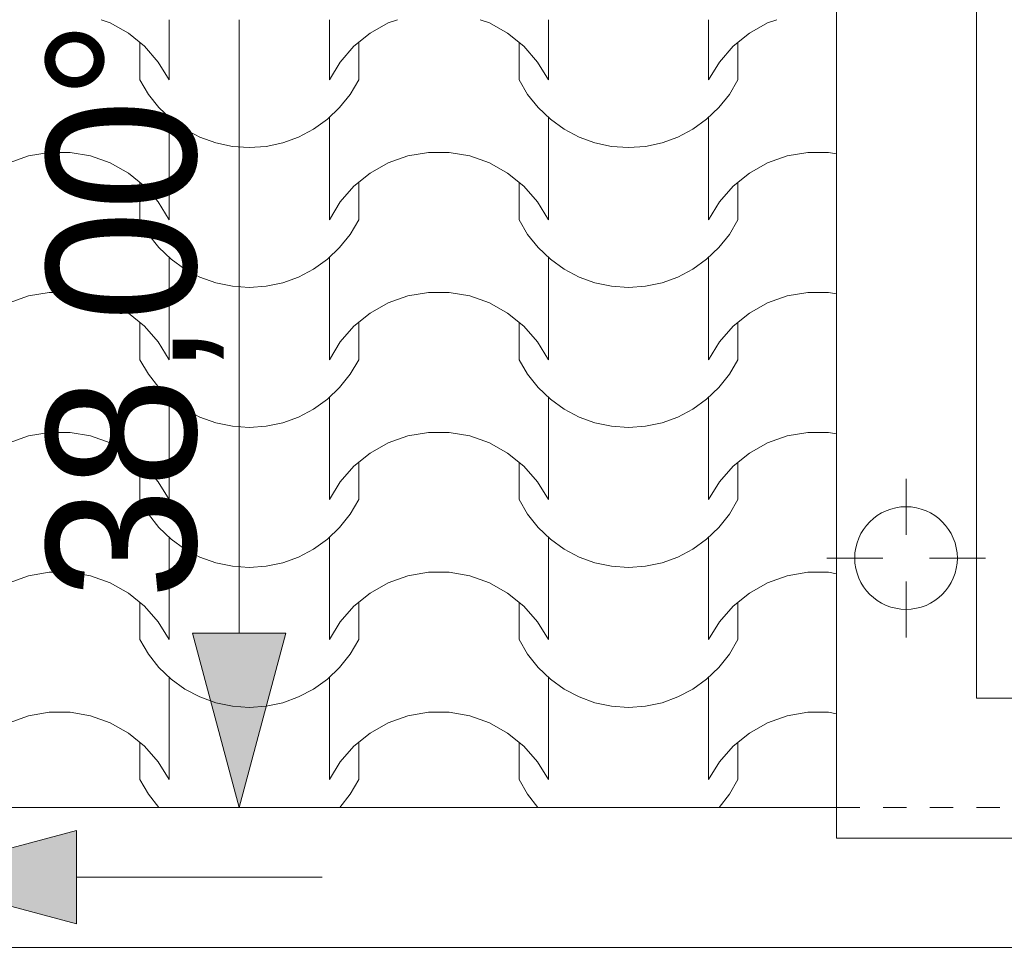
# Model space of a CAD drawing. Extents: x -528673 to -426178, y 23200 to 131944.
# Tile 63 of 87: x -488536 to -487480, y 118148 to 119142. Entities that reach past the tile are written whole.
import ezdxf

# ---------------------------------------------------------------- set-up
doc = ezdxf.new("R2010")
doc.units = 0
doc.header["$MEASUREMENT"] = 0
doc.linetypes.add('Dashed', pattern=[564.444447, 282.222223, -282.222223])
doc.linetypes.add('Hidden Line', pattern=[50, 25, -25])
for name, color, linetype, lineweight in [('0_Nr_Pióra__21', 252, 'Continuous', 9), ('arch wypelnienia_Nr_Pióra__102', 252, 'Continuous', 9), ('INWENT DACH_Nr_Pióra__21', 252, 'Continuous', 9), ('INWENT RURY SPUSTOWE_Nr_Pióra__21', 252, 'Continuous', 9)]:
    doc.layers.add(name, color=color, linetype=linetype, lineweight=lineweight)
doc.layers.add('INWENT DACH', color=252, linetype='Continuous')
doc.layers.add('INWENT RURY SPUSTOWE', color=252, linetype='Continuous')
doc.styles.add('GENERATED_STYLE_1', font='txt')

# ---------------------------------------------------------------- blocks, each defined once
blk = doc.blocks.new('*X18')
at = {"layer": 'arch wypelnienia_Nr_Pióra__102', "linetype": 'Continuous'}
for p, q in [((-488438.6, 119138.6), (-488448.4, 119142)), ((-488419.1, 119127.6), (-488438.6, 119138.6)), ((-488375.5, 119142), (-488375.5, 119077.7)), ((-488375.5, 119142), (-488375.5, 119100)), ((-488203.7, 119142), (-488203.7, 119077.7)), ((-488203.7, 119142), (-488203.7, 119100)), ((-488140.6, 119138.6), (-488160.1, 119127.6)), ((-488130.8, 119142), (-488140.6, 119138.6)), ((-488032.2, 119138.6), (-488042, 119142)), ((-488012.7, 119127.6), (-488032.2, 119138.6)), ((-487969.1, 119142), (-487969.1, 119077.7)), ((-487969.1, 119142), (-487969.1, 119100)), ((-487797.3, 119142), (-487797.3, 119077.7)), ((-487797.3, 119142), (-487797.3, 119100)), ((-487734.2, 119138.6), (-487753.7, 119127.6)), ((-487724.4, 119142), (-487734.2, 119138.6)), ((-488401.8, 119113.5), (-488419.1, 119127.6)), ((-488160.1, 119127.6), (-488177.4, 119113.5)), ((-487995.4, 119113.5), (-488012.7, 119127.6)), ((-487753.7, 119127.6), (-487771, 119113.5)), ((-488406.9, 119117.7), (-488406.9, 119077.7)), ((-488172.3, 119117.7), (-488172.3, 119077.7)), ((-488000.5, 119117.7), (-488000.5, 119077.7)), ((-487765.9, 119117.7), (-487765.9, 119077.7)), ((-488387.1, 119096.7), (-488401.8, 119113.5)), ((-488177.4, 119113.5), (-488192.1, 119096.7)), ((-487980.7, 119096.7), (-487995.4, 119113.5)), ((-487771, 119113.5), (-487785.7, 119096.7)), ((-488375.5, 119077.7), (-488387.1, 119096.7)), ((-488192.1, 119096.7), (-488203.7, 119077.7)), ((-487969.1, 119077.7), (-487980.7, 119096.7)), ((-487785.7, 119096.7), (-487797.3, 119077.7)), ((-488406.9, 119077.7), (-488397.7, 119062)), ((-488181.5, 119062), (-488172.3, 119077.7)), ((-488000.5, 119077.7), (-487991.3, 119062)), ((-487775.1, 119062), (-487765.9, 119077.7)), ((-488397.7, 119062), (-488386.4, 119047.8)), ((-488192.8, 119047.8), (-488181.5, 119062)), ((-487991.3, 119062), (-487980, 119047.8)), ((-487786.4, 119047.8), (-487775.1, 119062)), ((-488386.4, 119047.8), (-488373.3, 119035.3)), ((-488205.9, 119035.3), (-488192.8, 119047.8)), ((-487980, 119047.8), (-487966.9, 119035.3)), ((-487799.5, 119035.3), (-487786.4, 119047.8)), ((-488375.5, 119037.1), (-488375.5, 118950)), ((-488373.3, 119035.3), (-488358.6, 119024.7)), ((-488220.6, 119024.7), (-488205.9, 119035.3)), ((-488203.7, 119037.1), (-488203.7, 118950)), ((-487969.1, 119037.1), (-487969.1, 118950)), ((-487966.9, 119035.3), (-487952.2, 119024.7)), ((-487814.2, 119024.7), (-487799.5, 119035.3)), ((-487797.3, 119037.1), (-487797.3, 118950)), ((-488358.6, 119024.7), (-488342.5, 119016.2)), ((-488236.7, 119016.2), (-488220.6, 119024.7)), ((-487952.2, 119024.7), (-487936.1, 119016.2)), ((-487830.3, 119016.2), (-487814.2, 119024.7)), ((-488375.5, 119014.8), (-488375.5, 118927.7)), ((-488342.5, 119016.2), (-488325.5, 119010)), ((-488325.5, 119010), (-488307.7, 119006.3)), ((-488271.5, 119006.3), (-488253.7, 119010)), ((-488253.7, 119010), (-488236.7, 119016.2)), ((-488203.7, 119014.8), (-488203.7, 118927.7)), ((-487969.1, 119014.8), (-487969.1, 118927.7)), ((-487936.1, 119016.2), (-487919.1, 119010)), ((-487919.1, 119010), (-487901.3, 119006.3)), ((-487865.1, 119006.3), (-487847.3, 119010)), ((-487847.3, 119010), (-487830.3, 119016.2)), ((-487797.3, 119014.8), (-487797.3, 118927.7)), ((-488504, 118999.8), (-488526, 118996)), ((-488492.8, 118999.8), (-488504, 118999.8)), ((-488481.6, 118999.8), (-488492.8, 118999.8)), ((-488459.6, 118996), (-488481.6, 118999.8)), ((-488307.7, 119006.3), (-488289.6, 119005)), ((-488289.6, 119005), (-488271.5, 119006.3)), ((-488097.6, 118999.8), (-488119.6, 118996)), ((-488086.4, 118999.8), (-488097.6, 118999.8)), ((-488075.2, 118999.8), (-488086.4, 118999.8)), ((-488053.2, 118996), (-488075.2, 118999.8)), ((-487901.3, 119006.3), (-487883.2, 119005)), ((-487883.2, 119005), (-487865.1, 119006.3)), ((-487691.2, 118999.8), (-487713.2, 118996)), ((-487680, 118999.8), (-487691.2, 118999.8)), ((-487668.8, 118999.8), (-487680, 118999.8)), ((-487660.2, 118998.3), (-487668.8, 118999.8)), ((-488526, 118996), (-488547, 118988.6)), ((-488438.6, 118988.6), (-488459.6, 118996)), ((-488419.1, 118977.6), (-488438.6, 118988.6)), ((-488140.6, 118988.6), (-488160.1, 118977.6)), ((-488119.6, 118996), (-488140.6, 118988.6)), ((-488032.2, 118988.6), (-488053.2, 118996)), ((-488012.7, 118977.6), (-488032.2, 118988.6)), ((-487734.2, 118988.6), (-487753.7, 118977.6)), ((-487713.2, 118996), (-487734.2, 118988.6)), ((-488401.8, 118963.5), (-488419.1, 118977.6)), ((-488160.1, 118977.6), (-488177.4, 118963.5)), ((-487995.4, 118963.5), (-488012.7, 118977.6)), ((-487753.7, 118977.6), (-487771, 118963.5)), ((-488406.9, 118967.7), (-488406.9, 118927.7)), ((-488172.3, 118967.7), (-488172.3, 118927.7)), ((-488000.5, 118967.7), (-488000.5, 118927.7)), ((-487765.9, 118967.7), (-487765.9, 118927.7)), ((-488387.1, 118946.7), (-488401.8, 118963.5)), ((-488177.4, 118963.5), (-488192.1, 118946.7)), ((-487980.7, 118946.7), (-487995.4, 118963.5)), ((-487771, 118963.5), (-487785.7, 118946.7)), ((-488375.5, 118927.7), (-488387.1, 118946.7)), ((-488192.1, 118946.7), (-488203.7, 118927.7)), ((-487969.1, 118927.7), (-487980.7, 118946.7)), ((-487785.7, 118946.7), (-487797.3, 118927.7)), ((-488406.9, 118927.7), (-488397.7, 118912)), ((-488181.5, 118912), (-488172.3, 118927.7)), ((-488000.5, 118927.7), (-487991.3, 118912)), ((-487775.1, 118912), (-487765.9, 118927.7)), ((-488397.7, 118912), (-488386.4, 118897.8)), ((-488192.8, 118897.8), (-488181.5, 118912)), ((-487991.3, 118912), (-487980, 118897.8)), ((-487786.4, 118897.8), (-487775.1, 118912)), ((-488386.4, 118897.8), (-488373.3, 118885.3)), ((-488205.9, 118885.3), (-488192.8, 118897.8)), ((-487980, 118897.8), (-487966.9, 118885.3)), ((-487799.5, 118885.3), (-487786.4, 118897.8)), ((-488375.5, 118887.1), (-488375.5, 118800)), ((-488373.3, 118885.3), (-488358.6, 118874.7)), ((-488220.6, 118874.7), (-488205.9, 118885.3)), ((-488203.7, 118887.1), (-488203.7, 118800)), ((-487969.1, 118887.1), (-487969.1, 118800)), ((-487966.9, 118885.3), (-487952.2, 118874.7)), ((-487814.2, 118874.7), (-487799.5, 118885.3)), ((-487797.3, 118887.1), (-487797.3, 118800)), ((-488358.6, 118874.7), (-488342.5, 118866.2)), ((-488236.7, 118866.2), (-488220.6, 118874.7)), ((-487952.2, 118874.7), (-487936.1, 118866.2)), ((-487830.3, 118866.2), (-487814.2, 118874.7)), ((-488375.5, 118864.8), (-488375.5, 118777.7)), ((-488342.5, 118866.2), (-488325.5, 118860)), ((-488253.7, 118860), (-488236.7, 118866.2)), ((-488203.7, 118864.8), (-488203.7, 118777.7)), ((-487969.1, 118864.8), (-487969.1, 118777.7)), ((-487936.1, 118866.2), (-487919.1, 118860)), ((-487847.3, 118860), (-487830.3, 118866.2)), ((-487797.3, 118864.8), (-487797.3, 118777.7)), ((-488325.5, 118860), (-488307.7, 118856.3)), ((-488307.7, 118856.3), (-488289.6, 118855)), ((-488289.6, 118855), (-488271.5, 118856.3)), ((-488271.5, 118856.3), (-488253.7, 118860)), ((-487919.1, 118860), (-487901.3, 118856.3)), ((-487901.3, 118856.3), (-487883.2, 118855)), ((-487883.2, 118855), (-487865.1, 118856.3)), ((-487865.1, 118856.3), (-487847.3, 118860)), ((-488526, 118846), (-488547, 118838.6)), ((-488504, 118849.8), (-488526, 118846)), ((-488492.8, 118849.8), (-488504, 118849.8)), ((-488481.6, 118849.8), (-488492.8, 118849.8)), ((-488459.6, 118846), (-488481.6, 118849.8)), ((-488438.6, 118838.6), (-488459.6, 118846)), ((-488119.6, 118846), (-488140.6, 118838.6)), ((-488097.6, 118849.8), (-488119.6, 118846)), ((-488086.4, 118849.8), (-488097.6, 118849.8)), ((-488075.2, 118849.8), (-488086.4, 118849.8)), ((-488053.2, 118846), (-488075.2, 118849.8)), ((-488032.2, 118838.6), (-488053.2, 118846)), ((-487713.2, 118846), (-487734.2, 118838.6)), ((-487691.2, 118849.8), (-487713.2, 118846)), ((-487680, 118849.8), (-487691.2, 118849.8)), ((-487668.8, 118849.8), (-487680, 118849.8)), ((-487660.2, 118848.3), (-487668.8, 118849.8)), ((-488419.1, 118827.6), (-488438.6, 118838.6)), ((-488140.6, 118838.6), (-488160.1, 118827.6)), ((-488012.7, 118827.6), (-488032.2, 118838.6)), ((-487734.2, 118838.6), (-487753.7, 118827.6)), ((-488401.8, 118813.5), (-488419.1, 118827.6)), ((-488160.1, 118827.6), (-488177.4, 118813.5)), ((-487995.4, 118813.5), (-488012.7, 118827.6)), ((-487753.7, 118827.6), (-487771, 118813.5)), ((-488406.9, 118817.7), (-488406.9, 118777.7)), ((-488387.1, 118796.7), (-488401.8, 118813.5)), ((-488177.4, 118813.5), (-488192.1, 118796.7)), ((-488172.3, 118817.7), (-488172.3, 118777.7)), ((-488000.5, 118817.7), (-488000.5, 118777.7)), ((-487980.7, 118796.7), (-487995.4, 118813.5)), ((-487771, 118813.5), (-487785.7, 118796.7)), ((-487765.9, 118817.7), (-487765.9, 118777.7)), ((-488375.5, 118777.7), (-488387.1, 118796.7)), ((-488192.1, 118796.7), (-488203.7, 118777.7)), ((-487969.1, 118777.7), (-487980.7, 118796.7)), ((-487785.7, 118796.7), (-487797.3, 118777.7)), ((-488406.9, 118777.7), (-488397.7, 118762)), ((-488181.5, 118762), (-488172.3, 118777.7)), ((-488000.5, 118777.7), (-487991.3, 118762)), ((-487775.1, 118762), (-487765.9, 118777.7)), ((-488397.7, 118762), (-488386.4, 118747.8)), ((-488192.8, 118747.8), (-488181.5, 118762)), ((-487991.3, 118762), (-487980, 118747.8)), ((-487786.4, 118747.8), (-487775.1, 118762)), ((-488386.4, 118747.8), (-488373.3, 118735.3)), ((-488205.9, 118735.3), (-488192.8, 118747.8)), ((-487980, 118747.8), (-487966.9, 118735.3)), ((-487799.5, 118735.3), (-487786.4, 118747.8)), ((-488375.5, 118737.1), (-488375.5, 118650)), ((-488373.3, 118735.3), (-488358.6, 118724.7)), ((-488220.6, 118724.7), (-488205.9, 118735.3)), ((-488203.7, 118737.1), (-488203.7, 118650)), ((-487969.1, 118737.1), (-487969.1, 118650)), ((-487966.9, 118735.3), (-487952.2, 118724.7)), ((-487814.2, 118724.7), (-487799.5, 118735.3)), ((-487797.3, 118737.1), (-487797.3, 118650)), ((-488358.6, 118724.7), (-488342.5, 118716.2)), ((-488236.7, 118716.2), (-488220.6, 118724.7)), ((-487952.2, 118724.7), (-487936.1, 118716.2)), ((-487830.3, 118716.2), (-487814.2, 118724.7)), ((-488375.5, 118714.8), (-488375.5, 118627.7)), ((-488342.5, 118716.2), (-488325.5, 118710)), ((-488253.7, 118710), (-488236.7, 118716.2)), ((-488203.7, 118714.8), (-488203.7, 118627.7)), ((-487969.1, 118714.8), (-487969.1, 118627.7)), ((-487936.1, 118716.2), (-487919.1, 118710)), ((-487847.3, 118710), (-487830.3, 118716.2)), ((-487797.3, 118714.8), (-487797.3, 118627.7)), ((-488325.5, 118710), (-488307.7, 118706.3)), ((-488307.7, 118706.3), (-488289.6, 118705)), ((-488289.6, 118705), (-488271.5, 118706.3)), ((-488271.5, 118706.3), (-488253.7, 118710)), ((-487919.1, 118710), (-487901.3, 118706.3)), ((-487901.3, 118706.3), (-487883.2, 118705)), ((-487883.2, 118705), (-487865.1, 118706.3)), ((-487865.1, 118706.3), (-487847.3, 118710)), ((-488526, 118696), (-488547, 118688.6)), ((-488504, 118699.8), (-488526, 118696)), ((-488492.8, 118699.8), (-488504, 118699.8)), ((-488481.6, 118699.8), (-488492.8, 118699.8)), ((-488459.6, 118696), (-488481.6, 118699.8)), ((-488438.6, 118688.6), (-488459.6, 118696)), ((-488119.6, 118696), (-488140.6, 118688.6)), ((-488097.6, 118699.8), (-488119.6, 118696)), ((-488086.4, 118699.8), (-488097.6, 118699.8)), ((-488075.2, 118699.8), (-488086.4, 118699.8)), ((-488053.2, 118696), (-488075.2, 118699.8)), ((-488032.2, 118688.6), (-488053.2, 118696)), ((-487713.2, 118696), (-487734.2, 118688.6)), ((-487691.2, 118699.8), (-487713.2, 118696)), ((-487680, 118699.8), (-487691.2, 118699.8)), ((-487668.8, 118699.8), (-487680, 118699.8)), ((-487660.2, 118698.3), (-487668.8, 118699.8)), ((-488419.1, 118677.6), (-488438.6, 118688.6)), ((-488140.6, 118688.6), (-488160.1, 118677.6)), ((-488012.7, 118677.6), (-488032.2, 118688.6)), ((-487734.2, 118688.6), (-487753.7, 118677.6)), ((-488401.8, 118663.5), (-488419.1, 118677.6)), ((-488160.1, 118677.6), (-488177.4, 118663.5)), ((-487995.4, 118663.5), (-488012.7, 118677.6)), ((-487753.7, 118677.6), (-487771, 118663.5)), ((-488406.9, 118667.7), (-488406.9, 118627.7)), ((-488387.1, 118646.7), (-488401.8, 118663.5)), ((-488177.4, 118663.5), (-488192.1, 118646.7)), ((-488172.3, 118667.7), (-488172.3, 118627.7)), ((-488000.5, 118667.7), (-488000.5, 118627.7)), ((-487980.7, 118646.7), (-487995.4, 118663.5)), ((-487771, 118663.5), (-487785.7, 118646.7)), ((-487765.9, 118667.7), (-487765.9, 118627.7)), ((-488375.5, 118627.7), (-488387.1, 118646.7)), ((-488192.1, 118646.7), (-488203.7, 118627.7)), ((-487969.1, 118627.7), (-487980.7, 118646.7)), ((-487785.7, 118646.7), (-487797.3, 118627.7)), ((-488406.9, 118627.7), (-488397.7, 118612)), ((-488181.5, 118612), (-488172.3, 118627.7)), ((-488000.5, 118627.7), (-487991.3, 118612)), ((-487775.1, 118612), (-487765.9, 118627.7)), ((-488397.7, 118612), (-488386.4, 118597.8)), ((-488192.8, 118597.8), (-488181.5, 118612)), ((-487991.3, 118612), (-487980, 118597.8)), ((-487786.4, 118597.8), (-487775.1, 118612)), ((-488386.4, 118597.8), (-488373.3, 118585.3)), ((-488205.9, 118585.3), (-488192.8, 118597.8)), ((-487980, 118597.8), (-487966.9, 118585.3)), ((-487799.5, 118585.3), (-487786.4, 118597.8)), ((-488375.5, 118587.1), (-488375.5, 118500)), ((-488203.7, 118587.1), (-488203.7, 118500)), ((-487969.1, 118587.1), (-487969.1, 118500)), ((-487797.3, 118587.1), (-487797.3, 118500)), ((-488373.3, 118585.3), (-488358.6, 118574.7)), ((-488220.6, 118574.7), (-488205.9, 118585.3)), ((-487966.9, 118585.3), (-487952.2, 118574.7)), ((-487814.2, 118574.7), (-487799.5, 118585.3)), ((-488358.6, 118574.7), (-488342.5, 118566.2)), ((-488342.5, 118566.2), (-488325.5, 118560)), ((-488253.7, 118560), (-488236.7, 118566.2)), ((-488236.7, 118566.2), (-488220.6, 118574.7)), ((-487952.2, 118574.7), (-487936.1, 118566.2)), ((-487936.1, 118566.2), (-487919.1, 118560)), ((-487847.3, 118560), (-487830.3, 118566.2)), ((-487830.3, 118566.2), (-487814.2, 118574.7)), ((-488375.5, 118564.8), (-488375.5, 118477.7)), ((-488325.5, 118560), (-488307.7, 118556.3)), ((-488307.7, 118556.3), (-488289.6, 118555)), ((-488289.6, 118555), (-488271.5, 118556.3)), ((-488271.5, 118556.3), (-488253.7, 118560)), ((-488203.7, 118564.8), (-488203.7, 118477.7)), ((-487969.1, 118564.8), (-487969.1, 118477.7)), ((-487919.1, 118560), (-487901.3, 118556.3)), ((-487901.3, 118556.3), (-487883.2, 118555)), ((-487883.2, 118555), (-487865.1, 118556.3)), ((-487865.1, 118556.3), (-487847.3, 118560)), ((-487797.3, 118564.8), (-487797.3, 118477.7)), ((-488526, 118546), (-488547, 118538.6)), ((-488504, 118549.8), (-488526, 118546)), ((-488492.8, 118549.8), (-488504, 118549.8)), ((-488481.6, 118549.8), (-488492.8, 118549.8)), ((-488459.6, 118546), (-488481.6, 118549.8)), ((-488438.6, 118538.6), (-488459.6, 118546)), ((-488119.6, 118546), (-488140.6, 118538.6)), ((-488097.6, 118549.8), (-488119.6, 118546)), ((-488086.4, 118549.8), (-488097.6, 118549.8)), ((-488075.2, 118549.8), (-488086.4, 118549.8)), ((-488053.2, 118546), (-488075.2, 118549.8)), ((-488032.2, 118538.6), (-488053.2, 118546)), ((-487713.2, 118546), (-487734.2, 118538.6)), ((-487691.2, 118549.8), (-487713.2, 118546)), ((-487680, 118549.8), (-487691.2, 118549.8)), ((-487668.8, 118549.8), (-487680, 118549.8)), ((-487660.2, 118548.3), (-487668.8, 118549.8)), ((-488419.1, 118527.6), (-488438.6, 118538.6)), ((-488140.6, 118538.6), (-488160.1, 118527.6)), ((-488012.7, 118527.6), (-488032.2, 118538.6)), ((-487734.2, 118538.6), (-487753.7, 118527.6)), ((-488401.8, 118513.5), (-488419.1, 118527.6)), ((-488160.1, 118527.6), (-488177.4, 118513.5)), ((-487995.4, 118513.5), (-488012.7, 118527.6)), ((-487753.7, 118527.6), (-487771, 118513.5)), ((-488406.9, 118517.7), (-488406.9, 118477.7)), ((-488387.1, 118496.7), (-488401.8, 118513.5)), ((-488177.4, 118513.5), (-488192.1, 118496.7)), ((-488172.3, 118517.7), (-488172.3, 118477.7)), ((-488000.5, 118517.7), (-488000.5, 118477.7)), ((-487980.7, 118496.7), (-487995.4, 118513.5)), ((-487771, 118513.5), (-487785.7, 118496.7)), ((-487765.9, 118517.7), (-487765.9, 118477.7)), ((-488375.5, 118477.7), (-488387.1, 118496.7)), ((-488192.1, 118496.7), (-488203.7, 118477.7)), ((-487969.1, 118477.7), (-487980.7, 118496.7)), ((-487785.7, 118496.7), (-487797.3, 118477.7)), ((-488406.9, 118477.7), (-488397.7, 118462)), ((-488181.5, 118462), (-488172.3, 118477.7)), ((-488000.5, 118477.7), (-487991.3, 118462)), ((-487775.1, 118462), (-487765.9, 118477.7)), ((-488397.7, 118462), (-488386.4, 118447.8)), ((-488192.8, 118447.8), (-488181.5, 118462)), ((-487991.3, 118462), (-487980, 118447.8)), ((-487786.4, 118447.8), (-487775.1, 118462)), ((-488386.4, 118447.8), (-488373.3, 118435.3)), ((-488205.9, 118435.3), (-488192.8, 118447.8)), ((-487980, 118447.8), (-487966.9, 118435.3)), ((-487799.5, 118435.3), (-487786.4, 118447.8)), ((-488375.5, 118437.1), (-488375.5, 118350)), ((-488373.3, 118435.3), (-488358.6, 118424.7)), ((-488220.6, 118424.7), (-488205.9, 118435.3)), ((-488203.7, 118437.1), (-488203.7, 118350)), ((-487969.1, 118437.1), (-487969.1, 118350)), ((-487966.9, 118435.3), (-487952.2, 118424.7)), ((-487814.2, 118424.7), (-487799.5, 118435.3)), ((-487797.3, 118437.1), (-487797.3, 118350)), ((-488358.6, 118424.7), (-488342.5, 118416.2)), ((-488236.7, 118416.2), (-488220.6, 118424.7)), ((-487952.2, 118424.7), (-487936.1, 118416.2)), ((-487830.3, 118416.2), (-487814.2, 118424.7)), ((-488375.5, 118414.8), (-488375.5, 118327.7)), ((-488342.5, 118416.2), (-488325.5, 118410)), ((-488325.5, 118410), (-488307.7, 118406.3)), ((-488271.5, 118406.3), (-488253.7, 118410)), ((-488253.7, 118410), (-488236.7, 118416.2)), ((-488203.7, 118414.8), (-488203.7, 118327.7)), ((-487969.1, 118414.8), (-487969.1, 118327.7)), ((-487936.1, 118416.2), (-487919.1, 118410)), ((-487919.1, 118410), (-487901.3, 118406.3)), ((-487865.1, 118406.3), (-487847.3, 118410)), ((-487847.3, 118410), (-487830.3, 118416.2)), ((-487797.3, 118414.8), (-487797.3, 118327.7)), ((-488504, 118399.8), (-488526, 118396)), ((-488492.8, 118399.8), (-488504, 118399.8)), ((-488481.6, 118399.8), (-488492.8, 118399.8)), ((-488459.6, 118396), (-488481.6, 118399.8)), ((-488307.7, 118406.3), (-488289.6, 118405)), ((-488289.6, 118405), (-488271.5, 118406.3)), ((-488097.6, 118399.8), (-488119.6, 118396)), ((-488086.4, 118399.8), (-488097.6, 118399.8)), ((-488075.2, 118399.8), (-488086.4, 118399.8)), ((-488053.2, 118396), (-488075.2, 118399.8)), ((-487901.3, 118406.3), (-487883.2, 118405)), ((-487883.2, 118405), (-487865.1, 118406.3)), ((-487691.2, 118399.8), (-487713.2, 118396)), ((-487680, 118399.8), (-487691.2, 118399.8)), ((-487668.8, 118399.8), (-487680, 118399.8)), ((-487660.2, 118398.3), (-487668.8, 118399.8)), ((-488526, 118396), (-488547, 118388.6)), ((-488438.6, 118388.6), (-488459.6, 118396)), ((-488419.1, 118377.6), (-488438.6, 118388.6)), ((-488140.6, 118388.6), (-488160.1, 118377.6)), ((-488119.6, 118396), (-488140.6, 118388.6)), ((-488032.2, 118388.6), (-488053.2, 118396)), ((-488012.7, 118377.6), (-488032.2, 118388.6)), ((-487734.2, 118388.6), (-487753.7, 118377.6)), ((-487713.2, 118396), (-487734.2, 118388.6)), ((-488401.8, 118363.5), (-488419.1, 118377.6)), ((-488160.1, 118377.6), (-488177.4, 118363.5)), ((-487995.4, 118363.5), (-488012.7, 118377.6)), ((-487753.7, 118377.6), (-487771, 118363.5)), ((-488406.9, 118367.7), (-488406.9, 118327.7)), ((-488172.3, 118367.7), (-488172.3, 118327.7)), ((-488000.5, 118367.7), (-488000.5, 118327.7)), ((-487765.9, 118367.7), (-487765.9, 118327.7)), ((-488387.1, 118346.7), (-488401.8, 118363.5)), ((-488177.4, 118363.5), (-488192.1, 118346.7)), ((-487980.7, 118346.7), (-487995.4, 118363.5)), ((-487771, 118363.5), (-487785.7, 118346.7)), ((-488375.5, 118327.7), (-488387.1, 118346.7)), ((-488192.1, 118346.7), (-488203.7, 118327.7)), ((-487969.1, 118327.7), (-487980.7, 118346.7)), ((-487785.7, 118346.7), (-487797.3, 118327.7)), ((-488406.9, 118327.7), (-488397.7, 118312)), ((-488181.5, 118312), (-488172.3, 118327.7)), ((-488000.5, 118327.7), (-487991.3, 118312)), ((-487775.1, 118312), (-487765.9, 118327.7)), ((-488397.7, 118312), (-488386.6, 118297.9)), ((-488192.6, 118297.9), (-488181.5, 118312)), ((-487991.3, 118312), (-487980.2, 118297.9)), ((-487786.2, 118297.9), (-487775.1, 118312))]:
    blk.add_line(p, q, dxfattribs=at)
blk = doc.blocks.new('Wypełnienie_9')
at = {"layer": 'arch wypelnienia_Nr_Pióra__102', "linetype": 'Dashed'}
blk.add_blockref('*X18', (0, 0), dxfattribs=at)
blk = doc.blocks.new('Linia_70', base_point=(-488211.5, 118223))
at = {"layer": 'INWENT RURY SPUSTOWE_Nr_Pióra__21', "linetype": 'Continuous'}
blk.add_hatch(color=256, dxfattribs=at).paths.add_polyline_path([(-488661.5, 118223), (-488474.9, 118273), (-488474.9, 118173)], flags=0)
for p, q in [((-488661.5, 118223), (-488474.9, 118273)), ((-488474.9, 118273), (-488474.9, 118173)), ((-488661.5, 118223), (-488474.9, 118173)), ((-488211.5, 118223), (-488474.9, 118223))]:
    blk.add_line(p, q, dxfattribs=at)
blk = doc.blocks.new('Linia_81', base_point=(-488300.4, 119142))
at = {"layer": 'INWENT DACH_Nr_Pióra__21', "linetype": 'Continuous'}
blk.add_hatch(color=256, dxfattribs=at).paths.add_polyline_path([(-488300.4, 118297.9), (-488350.4, 118484.5), (-488250.4, 118484.5)], flags=0)
for p, q in [((-488300.4, 119142), (-488300.4, 118484.5)), ((-488300.4, 118297.9), (-488350.4, 118484.5)), ((-488350.4, 118484.5), (-488250.4, 118484.5)), ((-488300.4, 118297.9), (-488250.4, 118484.5))]:
    blk.add_line(p, q, dxfattribs=at)

msp = doc.modelspace()

# ---------------------------------------------------------------- linework, layer by layer
at = {"layer": 'INWENT DACH_Nr_Pióra__21', "color": 252, "linetype": 'Continuous', "lineweight": 15}
for p, q in [((-487660.2, 118265), (-487660.2, 120336.4)), ((-487510.2, 118415.1), (-487510.2, 120336.4)), ((-487585.8, 118590.1), (-487585.8, 118650.1)), ((-487610.8, 118565.1), (-487670.8, 118565.1)), ((-487560.8, 118565.1), (-487500.8, 118565.1)), ((-487585.8, 118540.1), (-487585.8, 118480.1)), ((-474172.8, 118415.1), (-487510.2, 118415.1)), ((-490720.2, 118297.9), (-487660.2, 118297.9)), ((-474022.8, 118265), (-487660.2, 118265)), ((-472280.2, 118147.9), (-490720.2, 118147.9))]:
    msp.add_line(p, q, dxfattribs=at)
at = {"layer": 'INWENT DACH_Nr_Pióra__21', "color": 252, "linetype": 'Hidden Line', "lineweight": 15}
msp.add_line((-487660.2, 118297.9), (-474018.1, 118297.9), dxfattribs=at)
at = {"layer": 'INWENT DACH_Nr_Pióra__21', "color": 252, "linetype": 'Continuous', "lineweight": 15}
msp.add_circle((-487585.8, 118565.1), 55, dxfattribs=at)

# ---------------------------------------------------------------- block references
at = {"layer": 'arch wypelnienia_Nr_Pióra__102', "color": 252, "linetype": 'Dashed', "lineweight": 15}
msp.add_blockref('Wypełnienie_9', (0, 0), dxfattribs=at)
at = {"layer": 'INWENT DACH', "color": 252, "linetype": 'Continuous', "lineweight": 15}
msp.add_blockref('Linia_81', (-488300.4, 119142), dxfattribs=at)
at = {"layer": 'INWENT RURY SPUSTOWE', "color": 252, "linetype": 'Continuous', "lineweight": 15}
msp.add_blockref('Linia_70', (-488211.5, 118223), dxfattribs=at)

# ---------------------------------------------------------------- texts
at = {"layer": '0_Nr_Pióra__21', "color": 252, "linetype": 'Continuous', "lineweight": 15, "insert": (-488317.1, 119142), "char_height": 160, "attachment_point": 9, "rotation": 90, "style": 'GENERATED_STYLE_1'}
msp.add_mtext('{38,00°}', dxfattribs=at)

doc.saveas('drawing.dxf')
